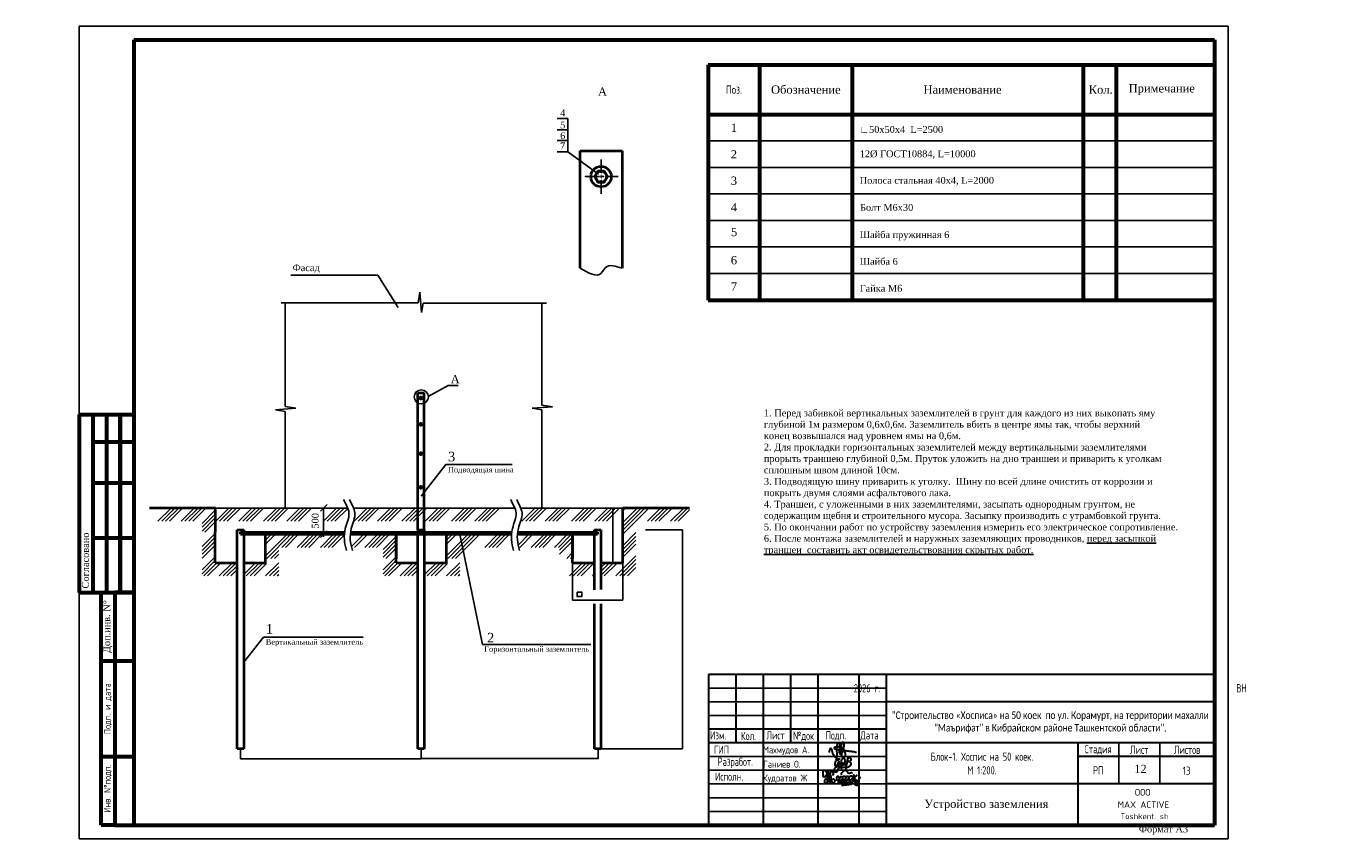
# Model space of a CAD drawing. Header units: millimetres. Extents: x 42471 to 951304, y -405702 to -322821.
# Tile 35 of 37: x 625315 to 672976, y -405702 to -375885. Entities that reach past the tile are written whole.
import ezdxf
from ezdxf.enums import TextEntityAlignment as Align

# ---------------------------------------------------------------- set-up
doc = ezdxf.new("R2010")
doc.units = ezdxf.units.MM
doc.linetypes.add('GOST2.303 6', pattern=[12, 8, -1.5, 1, -1.5])
for name, color, linetype in [('_Текст', 7, 'Continuous'), ('Dimension', 7, 'Continuous'), ('Frame', 7, 'Continuous')]:
    doc.layers.add(name, color=color, linetype=linetype)
for name, color, linetype, lineweight in [('Format', 7, 'Continuous', 30), ('Table', 7, 'Continuous', 30), ('Text', 242, 'Continuous', 15)]:
    doc.layers.add(name, color=color, linetype=linetype, lineweight=lineweight)
doc.styles.add('COMPLEX', font='isocpeur.ttf')
doc.styles.add('GOST 2.304_1.5', font='cs_gost2304.shx', dxfattribs={"oblique": 15, "height": 1.5})
doc.styles.add('SPDS', font='spds.shx', dxfattribs={"width": 0.8, "height": 250})
doc.styles.add('SPDS1', font='spds.shx', dxfattribs={"width": 0.8})
doc.styles.add('style1', font='times.ttf')
doc.dimstyles.new('SPDS', dxfattribs={"dimtxt": 1.5, "dimasz": 1, "dimexe": 1, "dimexo": 1, "dimgap": 1, "dimtad": 1, "dimdec": 0, "dimlfac": 71.43, "dimrnd": 0.001, "dimtxsty": 'GOST 2.304_1.5', "dimblk": 'ARCHTICK', "dimcen": 2, "dimdle": 1, "dimadec": 0, "dimazin": 2, "dimtfac": 0.75, "dimtdec": 0, "dimtmove": 1, "dimatfit": 3, "dimfxl": 1, "dimtolj": 1, "dimarcsym": 0})

# ---------------------------------------------------------------- blocks, each defined once
blk = doc.blocks.new('_ArchTick')
at = {"color": 0, "linetype": 'ByBlock', "const_width": 0.15}
blk.add_lwpolyline([(-0.5, -0.5), (0.5, 0.5)], dxfattribs=at)
blk = doc.blocks.new('*D655')
at = {"color": 0, "lineweight": -2, "transparency": 16777216}
for p, q in [((633149, -402660), (639759, -402660)), ((633150, -402301), (633150, -402661)), ((639758, -402301), (639758, -402661))]:
    blk.add_line(p, q, dxfattribs=at)
at = {"layer": 'Defpoints', "color": 0, "lineweight": 25, "transparency": 16777216}
for p in [(633150, -402300), (639758, -402300), (639758, -402660)]:
    blk.add_point(p, dxfattribs=at)
at = {"color": 0, "lineweight": -2, "transparency": 16777216, "rotation": 180}
blk.add_blockref('_ArchTick', (633150, -402660), dxfattribs=at)
at = {"color": 0, "lineweight": -2, "transparency": 16777216}
blk.add_blockref('_ArchTick', (639758, -402660), dxfattribs=at)
at = {"color": 0, "transparency": 16777216, "insert": (636454, -402658), "char_height": 1.5, "attachment_point": 5, "style": 'GOST 2.304_1.5'}
blk.add_mtext('\\A1;5000', dxfattribs=at)
blk = doc.blocks.new('*D656')
at = {"color": 0, "lineweight": -2, "transparency": 16777216}
for p, q in [((647953, -394300), (649314, -394300)), ((649313, -394299), (649313, -402301)), ((646329, -402300), (649314, -402300))]:
    blk.add_line(p, q, dxfattribs=at)
at = {"layer": 'Defpoints', "color": 0, "lineweight": 25, "transparency": 16777216}
for p in [(647952, -394300), (646328, -402300), (649313, -402300)]:
    blk.add_point(p, dxfattribs=at)
at = {"color": 0, "lineweight": -2, "transparency": 16777216}
for p, rotation in [((649313, -394300), 90), ((649313, -402300), 270)]:
    blk.add_blockref('_ArchTick', p, dxfattribs=dict(at, rotation=rotation))
at = {"color": 0, "transparency": 16777216, "insert": (649311, -398300), "char_height": 1.5, "attachment_point": 5, "rotation": 90, "style": 'GOST 2.304_1.5'}
blk.add_mtext('\\A1;2500', dxfattribs=at)
blk = doc.blocks.new('*D657')
at = {"layer": 'Defpoints', "color": 0, "lineweight": 25, "transparency": 16777216}
for p in [(645288, -395500), (647128, -395500), (647128, -396863)]:
    blk.add_point(p, dxfattribs=at)
at = {"layer": 'Dimension', "color": 0, "lineweight": -2, "transparency": 16777216}
for p, q in [((645288, -395501), (645288, -396864)), ((647128, -395501), (647128, -396864)), ((645287, -396863), (647129, -396863))]:
    blk.add_line(p, q, dxfattribs=at)
at = {"layer": 'Dimension', "color": 0, "lineweight": -2, "transparency": 16777216, "rotation": 180}
blk.add_blockref('_ArchTick', (645288, -396863), dxfattribs=at)
at = {"layer": 'Dimension', "color": 0, "lineweight": -2, "transparency": 16777216}
blk.add_blockref('_ArchTick', (647128, -396863), dxfattribs=at)
at = {"layer": 'Dimension', "color": 0, "transparency": 16777216, "insert": (646208, -396861), "char_height": 1.5, "attachment_point": 5, "style": 'GOST 2.304_1.5'}
blk.add_mtext('\\A1;600х600', dxfattribs=at)
blk = doc.blocks.new('*D654')
at = {"color": 0, "lineweight": -2, "transparency": 16777216}
for p, q in [((639755, -402659), (646224, -402659)), ((639756, -402300), (639756, -402660)), ((646223, -402300), (646223, -402660))]:
    blk.add_line(p, q, dxfattribs=at)
at = {"layer": 'Defpoints', "color": 0, "lineweight": 25, "transparency": 16777216}
for p in [(639756, -402299), (646223, -402299), (646223, -402659)]:
    blk.add_point(p, dxfattribs=at)
at = {"color": 0, "lineweight": -2, "transparency": 16777216, "rotation": 180}
blk.add_blockref('_ArchTick', (639756, -402659), dxfattribs=at)
at = {"color": 0, "lineweight": -2, "transparency": 16777216}
blk.add_blockref('_ArchTick', (646223, -402659), dxfattribs=at)
at = {"color": 0, "transparency": 16777216, "insert": (642989, -402657), "char_height": 1.5, "attachment_point": 5, "style": 'GOST 2.304_1.5'}
blk.add_mtext('\\A1;5000', dxfattribs=at)
blk = doc.blocks.new('A$C4c4061ee')
at = {"color": 184, "lineweight": 30}
blk.add_spline([(-39.7, -7.1), (-36.8, 4), (-34, 7.9), (-31.2, -0.1), (-24.1, -16.2), (-16.7, -23.5), (-13.9, -23.5), (-12.5, -17.9), (-12.5, 12.7), (-8.3, 24.8), (-4.4, 27), (-3.4, 21.4), (-5.7, 12.9), (-4.4, 8), (-4.4, -10), (-2, -12.6), (3.3, -10), (9.6, 6.1), (12.6, 19.5), (7.6, 28.9), (4.7, 26.6), (2.4, 16.6), (1.1, -1.2), (2.9, -14.2), (6.8, -24.8), (10.9, -24.8), (15, -21.3), (16.5, -17.2), (16.5, -9.9), (12, 2), (5.9, 7.4), (-2.7, 10.3), (-10, 12.1), (-17, 12.1), (-21.5, 11.2), (-22.5, 7.7), (-20, 5.4), (-14, 3.7), (-0.7, 1.8), (11, 0.5), (22.2, -1.2), (37.6, -2.6), (43.5, -3.6), (49.3, -4.5), (54.9, -6.4)], degree=3, dxfattribs=at)
blk = doc.blocks.new('Odil Ganiyev')
at = {"color": 184, "lineweight": 30}
for points, knots in [([(278093, -189111), (278063, -189124), (277979, -189180), (277976, -189469), (278121, -189357), (278159, -189260), (278167, -189222)], [0, 0, 0, 0, 84.01965, 319.3343, 434.006974, 519.963926, 519.963926, 519.963926, 519.963926]), ([(278167, -189222), (278181, -189151), (278171, -189084), (278111, -189103), (278093, -189111)], [526.826092, 526.826092, 526.826092, 526.826092, 665.559085, 706.396126, 706.396126, 706.396126, 706.396126]), ([(278396, -189316), (278466, -189243), (278495, -189145), (278487, -189009), (278378, -188944), (278332, -188998), (278319, -189020), (278305, -189050), (278280, -189134), (278300, -189288), (278388, -189386)], [0, 0, 0, 0, 210.331661, 341.544209, 437.993539, 521.209993, 521.209993, 521.209993, 602.643394, 823.015149, 823.015149, 823.015149, 823.015149]), ([(278617, -189118), (278680, -189058), (278780, -189127), (278817, -189262), (278675, -189400), (278595, -189412), (278531, -189410)], [498.211239, 498.211239, 498.211239, 498.211239, 560.962433, 628.560844, 789.184895, 992.203079, 992.203079, 992.203079, 992.203079]), ([(278604, -188939), (278630, -188908), (278658, -188890), (278746, -188897), (278776, -188980), (278743, -189054), (278691, -189101), (278617, -189118)], [0, 0, 0, 0, 59.301687, 137.83445, 232.671471, 306.955654, 371.443461, 371.443461, 371.443461, 371.443461])]:
    blk.add_open_spline(points, degree=3, knots=knots, dxfattribs=at)
for points in [[(278174, -189155), (278173, -189633), (278135, -189699), (278036, -189702), (278008, -189605), (278074, -189469), (278128, -189405), (278218, -189288)], [(278009, -189095), (278081, -189029), (278139, -189055), (278204, -188993)], [(278218, -189288), (278220, -189298), (278251, -189229), (278258, -189294), (278315, -189206), (278295, -189231), (278320, -189288), (278380, -189198), (278355, -189239), (278384, -189286), (278449, -189192), (278428, -189223), (278438, -189281), (278515, -189197), (278494, -189208), (278505, -189282), (278604, -188932), (278563, -189514)], [(278213, -189509), (278316, -189388), (278340, -189483), (278421, -189425), (278521, -189382)]]:
    blk.add_spline(points, degree=3, dxfattribs=at)
blk = doc.blocks.new('A$C77aec0c1')
at = {"color": 184, "lineweight": 30}
for points in [[(-78.4, 25.2), (-78.4, 19.8), (-80.1, 15.4), (-82.7, 15.2), (-85.9, 18.3), (-87.6, 24.6), (-87.6, 33.5), (-85.8, 41.5), (-83.2, 44.9), (-79.5, 45.3), (-74.8, 37.3), (-71.4, 24), (-70.3, 12.8), (-70.6, 1.9), (-72.5, -8.2), (-74.5, -11.9), (-76.7, -12.4), (-79.3, -9.8), (-81.1, -2.5), (-80.5, 2.8), (-78.6, 6.3), (-76.3, 8.1), (-74.2, 8.6)], [(-70.3, 8.8), (-64.2, 15.4), (-63.4, 26), (-64.7, 36.5), (-65.8, 41.1), (-66, 40.4), (-65.4, 38.6), (-63.9, 30.6), (-63.4, 26), (-62.4, 17.4), (-61.3, 7.7), (-60.5, -1.3), (-59.7, -9.1), (-59.2, -11.6), (-59.5, -10.3), (-59.8, -8.8), (-61, 4.4), (-61.6, 9.7), (-62.2, 15.2), (-62.4, 16.8), (-60.5, 15), (-58.2, 15.7), (-56.6, 21.2), (-56.7, 31.2), (-55.8, 37.1), (-53.2, 40), (-50, 39.7), (-45.9, 34.7), (-45.4, 29.7), (-46.3, 25.7), (-48.8, 25), (-50.3, 25.3)], [(-56.6, 20.3), (-55.7, 12.4), (-53.4, 2), (-50.9, -4.5), (-47.7, -7.4), (-43.4, -8.2), (-40.2, -6.5), (-38.7, -1.4), (-39.6, 2.9), (-41.5, 6), (-44.2, 7.7), (-47, 7.2), (-47.6, 5.7)], [(-30.4, 1), (-29.8, 17.4), (-28.4, 20.1), (-25.6, 19.9), (-20.5, 13.6), (-18.9, 4.6), (-17.5, -7.1), (-18.5, -11.1), (-21.9, -11.5), (-24, -7.9), (-23.3, -0.6), (-20.4, 7.3), (-17, 14), (-13.9, 18.7), (-9.6, 18.3), (-6.3, 10.9), (-5, -2.4), (-5, -8.8), (-9, -10.1), (-12.3, -6.5), (-11.2, 0.2), (-8.3, 6.3), (-6.9, 12.8), (-4.7, 17.9), (-0.2, 20.5), (4.2, 17.9), (6, 9.7), (7.1, 1), (7.6, -6.8), (4.7, -8.8), (0.1, -8.1), (-0.1, -1.4), (3.2, 6.9), (7.8, 15.8), (10.6, 19.9), (16, 19.6), (19.3, 13.2), (20.4, 0.9), (19.5, -6.1), (16.8, -9.2), (13.6, -8.5), (11.7, -1), (15.1, 6.9), (19.9, 14.2), (24.4, 19.9), (31, 21.1), (35, 14.6), (36.2, 0.9), (34.1, -5.6), (29.3, -6.4), (26.9, -3.5), (30.5, 6.3), (35.4, 12.4), (39.7, 19.3), (40.4, 25.2), (40.7, 24.3), (43.9, -4.9), (43.8, -3.9), (42.9, 9.7), (43.1, 12.5), (45.5, 16.5), (50.4, 21.1), (52.2, 22.2), (51.2, 21.8)], [(-10.4, 26.1), (-11.3, 30.7), (-5.9, 37.4), (1.2, 43.5), (6.2, 44.3), (10.3, 42.2), (12.4, 38), (15, 34.5), (18.4, 33), (24.9, 33.5), (29.4, 34.6), (33.6, 34.4), (35.1, 34)], [(42.9, 10.8), (45.1, 7.7), (48.3, 5.7), (51.7, 3.7), (54.9, -0.4), (57.8, -5.8), (58.9, -10.7), (58.5, -15.5), (56.8, -17.9), (52, -18.5), (48.4, -18.1), (46.1, -15.6), (45.8, -12.6), (48.1, -9.4), (51.1, -6.3), (54.5, -2.6), (57.9, 1), (62.2, 6.3), (66.5, 12.8), (69.8, 17.8)], [(-11.8, -17.3), (-2.7, -17.5), (7.9, -15.9), (17.6, -14.8), (25.1, -13.1), (30.9, -13.1)]]:
    blk.add_spline(points, degree=3, dxfattribs=at)
blk = doc.blocks.new('124343576765846544')
at = {"color": 7, "lineweight": 25, "ltscale": 100}
for p in [(526998, 459414), (521998, 457914)]:
    blk.add_line(p, (526998, 457914), dxfattribs=at)
at = {"layer": '_Текст', "color": 7, "lineweight": 30}
for p, q in [((526998, 463414), (508498, 463414)), ((509498, 463414), (509498, 460914)), ((510498, 463414), (510498, 457914)), ((511498, 463414), (511498, 460914)), ((512498, 463414), (512498, 457914)), ((513998, 463414), (513998, 457914)), ((514998, 463414), (514998, 457914)), ((526998, 462414), (514998, 462414)), ((514998, 461414), (508498, 461414)), ((526998, 460914), (508498, 460914)), ((521998, 460914), (521998, 457914)), ((526998, 460414), (521998, 460414)), ((526998, 459414), (514998, 459414))]:
    blk.add_line(p, q, dxfattribs=at)
at = {"layer": '_Текст', "color": 7, "linetype": 'ByBlock', "lineweight": 30}
blk.add_line((508498, 463414), (508498, 457914), dxfattribs=at)
at = {"layer": '_Текст', "color": 7, "lineweight": 25}
for p, q in [((514998, 462914), (508498, 462914)), ((514998, 462414), (508498, 462414)), ((514998, 461914), (508498, 461914)), ((523498, 460914), (523498, 459414)), ((524998, 460914), (524998, 459414)), ((514998, 460414), (508498, 460414)), ((514998, 459914), (508498, 459914)), ((514998, 459414), (508498, 459414)), ((514998, 458914), (508498, 458914)), ((514998, 458414), (508498, 458414))]:
    blk.add_line(p, q, dxfattribs=at)
at = {"layer": '_Текст', "color": 7, "linetype": 'ByBlock', "lineweight": 30}
blk.add_lwpolyline([(526998, 463414), (526998, 457914), (508498, 457914)], dxfattribs=at)
for name, p, xscale, yscale, zscale in [('A$C4c4061ee', (513334, 460638), 10.45975922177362, 10.45975922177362, 10.45975922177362), ('A$C77aec0c1', (513463, 459525), 8.776011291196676, 8.776011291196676, 8.776011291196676)]:
    blk.add_blockref(name, p, dxfattribs=dict(xscale=xscale, yscale=yscale, zscale=zscale))
at = {"xscale": 0.7326778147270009, "yscale": 0.7326778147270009, "zscale": 0.7326778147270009, "rotation": 351.5695638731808}
blk.add_blockref('Odil Ganiyev', (331974, 627214), dxfattribs=at)
at = {"lineweight": 25, "insert": (523109, 459232), "char_height": 243.53, "width": 2498.43, "attachment_point": 1, "line_spacing_factor": 1.104144, "style": 'COMPLEX'}
blk.add_mtext('\\pi981.33019;ООО \\P\\pi348.14792;MAX ACTIVE \\P\\pi453.55158;{\\H0.84862x;Toshkent. sh}', dxfattribs=at)
at = {"layer": '_Текст', "color": 7, "lineweight": 25, "style": 'SPDS1', "width": 0.8}
for s, p in [('Изм.', (508560, 461043)), ('Кол.', (509690, 461022)), ('Лист', (510622, 461043)), ('№док', (511595, 461027)), ('Подп.', (512782, 461043)), ('Дата', (514053, 461043))]:
    blk.add_text(s, height=300, dxfattribs=at).set_placement(p)
at = {"layer": '_Текст', "color": 7, "lineweight": 25, "style": 'SPDS1'}
for s, p in [('Махмудов А.', (510499, 460538)), ('Ганиев О.', (510507, 460012)), ('Кудратов Ж', (510499, 459505))]:
    blk.add_text(s, height=250, dxfattribs=at).set_placement(p)
at = {"layer": '_Текст', "color": 7, "style": 'SPDS1'}
blk.add_text('13', height=300, dxfattribs=at).set_placement((525980, 459901), align=Align.MIDDLE_CENTER)
at = {"layer": '_Текст', "color": 7, "char_height": 300, "attachment_point": 5}
for s, insert, width, style in [('2026 г.                                                                                            ВН', (520998, 462914), 12000, 'SPDS1'), ('{\\fCalibri|b0|i0|c204|p34;\\H0.91667x;\\C256;"Строительство «Хосписа» на 50 коек  по ул. Корамурт, на территории махалли "Маърифат" в Кибрайском районе Ташкентской области".\\H1.30253x; }', (520998, 461664), 12000, 'SPDS'), ('Блок-1. Хоспис на 50 коек.\\PМ 1:200.', (518498, 460164), 7000, 'SPDS'), ('Стадия', (522748, 460664), 1500, 'SPDS1'), ('Лист', (524248, 460664), 1500, 'SPDS1'), ('Листов', (525998, 460664), 1500, 'SPDS1'), ('РП', (522748, 459914), 1500, 'SPDS1')]:
    blk.add_mtext(s, dxfattribs=dict(at, insert=insert, width=width, style=style))
at = {"layer": '_Текст', "color": 7, "lineweight": 25, "char_height": 300, "width": 2423.39, "attachment_point": 5, "style": 'SPDS1'}
for s, insert in [('Разработ.', (509480, 460186)), ('ГИП', (508981, 460668)), ('Исполн.', (509258, 459686))]:
    blk.add_mtext(s, dxfattribs=dict(at, insert=insert))

msp = doc.modelspace()

# ---------------------------------------------------------------- linework, layer by layer
for p, q in [((645112.556, -379262.65), (644727.766, -379262.65)), ((645112.556, -380476.44), (645112.556, -379262.65)), ((645112.556, -379671.696), (644727.766, -379671.696)), ((645112.556, -380060.79), (644727.766, -380060.79)), ((644728.207, -380476.44), (645112.556, -380476.44)), ((646243.482, -381293.36), (645112.556, -380476.44)), ((638169.939, -384982.727), (634997.362, -384982.727)), ((638914.704, -386169.362), (638169.939, -384982.727)), ((634642.126, -386005.131), (639649.95, -386005.131)), ((634784.562, -386005.131), (634784.562, -389793.307)), ((639649.95, -386005.131), (639710.747, -385611.525)), ((639710.747, -385611.525), (639765.366, -386352.469)), ((639765.366, -386352.469), (639828.992, -386005.893)), ((639828.992, -386005.893), (644339.209, -386005.893)), ((644167.077, -386005.893), (644167.077, -389735.091)), ((640017.229, -389424.659), (640749.236, -389016.471)), ((640749.236, -389016.471), (641114.96, -389016.471)), ((635178.168, -389854.104), (634437.224, -389908.723)), ((634784.562, -389793.307), (635178.168, -389854.104)), ((644560.682, -389795.888), (643819.739, -389850.507)), ((643819.739, -389850.507), (644166.314, -389914.133)), ((644167.077, -389735.091), (644560.682, -389795.888)), ((634437.224, -389908.723), (634783.8, -389972.349)), ((634783.8, -389972.349), (634783.8, -393499.546)), ((644166.314, -389914.133), (644166.314, -393499.546)), ((640656.423, -391911.115), (639756.423, -393061.114)), ((640656.423, -391911.115), (643080.805, -391911.115)), ((636075.122, -393616.175), (636325.122, -393366.175)), ((636191.751, -393499.546), (636191.602, -394549.025)), ((636075.122, -394577.902), (636325.122, -394327.902)), ((641996.669, -398489.642), (641171.959, -394459.546)), ((633990.045, -398215.299), (633270.045, -399135.299)), ((633990.045, -398215.299), (637632.345, -398215.299)), ((641996.669, -398489.642), (645959.672, -398489.642))]:
    msp.add_line(p, q)
at = {"lineweight": 40}
for p, q in [((645564.677, -384733.446), (645564.677, -380447.387)), ((645564.677, -380447.387), (647099.545, -380447.387)), ((647099.545, -380447.387), (647099.545, -384733.446)), ((639629.438, -394299.546), (639629.438, -389294.476)), ((639629.438, -389294.476), (639869.438, -389294.476)), ((639869.438, -394299.546), (639869.438, -389294.476)), ((633030.045, -402299.546), (633030.045, -394299.546)), ((633030.045, -394299.546), (633270.045, -394299.546)), ((633150.045, -394379.546), (636963.069, -394379.546)), ((633150.045, -394459.546), (633150.045, -394379.546)), ((633150.045, -394459.546), (636963.069, -394459.546)), ((633270.045, -394299.546), (633270.045, -394379.546)), ((633270.045, -394459.546), (633270.045, -402299.546)), ((634373.635, -394457.42), (634373.635, -394457.42)), ((637189.689, -394379.546), (643067.471, -394379.546)), ((637189.689, -394459.546), (643055.785, -394459.546)), ((639629.438, -394299.546), (639869.438, -394299.546)), ((639629.438, -394299.546), (639629.438, -394379.546)), ((639630.49, -402299.546), (639630.49, -394459.546)), ((639869.438, -394299.546), (639869.438, -394379.546)), ((639870.49, -394459.546), (639870.49, -402299.546)), ((643282.406, -394379.546), (646208.278, -394379.546)), ((643282.406, -394459.546), (646208.278, -394459.546)), ((646088.278, -394379.546), (646088.278, -394299.546)), ((646088.278, -394299.546), (646328.278, -394299.546)), ((646088.278, -396484.635), (646088.278, -394459.546)), ((646208.278, -394379.546), (646208.278, -394459.546)), ((646328.278, -394299.546), (646328.278, -396479.153)), ((646088.278, -402299.546), (646088.278, -396999.937)), ((646328.278, -396999.937), (646328.278, -402299.546)), ((633270.045, -402299.546), (633030.045, -402299.546)), ((639870.49, -402299.546), (639630.49, -402299.546)), ((646328.278, -402299.546), (646088.278, -402299.546))]:
    msp.add_line(p, q, dxfattribs=at)
at = {"linetype": 'GOST2.303 6'}
for p, q in [((646332.436, -382010.065), (646332.436, -380765.082)), ((645709.944, -381387.574), (646954.927, -381387.574))]:
    msp.add_line(p, q, dxfattribs=at)
at = {"lineweight": 60}
for p, q in [((627254.869, -390081.737), (629254.869, -390081.737)), ((627754.869, -391082.201), (629254.869, -391082.201)), ((627754.869, -392582.895), (629254.869, -392582.895)), ((627754.869, -394583.702), (629254.869, -394583.702))]:
    msp.add_line(p, q, dxfattribs=at)
at = {"lineweight": 40}
msp.add_lwpolyline([(646099.624, -381387.574), (646216.03, -381589.194), (646448.842, -381589.194), (646565.248, -381387.574), (646448.842, -381185.953), (646216.03, -381185.953)], close=True, dxfattribs=at)
msp.add_lwpolyline([(645454.416, -396571.4), (645625.845, -396571.4), (645625.845, -396734.756), (645454.416, -396734.756)], close=True)
for centre, radius in [((646332.436, -381387.574), 373.495), ((646332.436, -381387.574), 201.621), ((639750.229, -389477.707), 43.992), ((639750.229, -390437.178), 43.992), ((639750.229, -391516.384), 43.992), ((639750.229, -392744.758), 43.992)]:
    msp.add_circle(centre, radius, dxfattribs=at)
msp.add_circle((639761.875, -389437.962), 257.515)
msp.add_spline([(645569.171, -384732.582), (646339.651, -384913.641), (646495.946, -384705.38), (647101.083, -384738.385)], degree=3)
at = {"start_tangent": (0.394122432, -0.919057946), "end_tangent": (0.316400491, -0.948625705)}
for points in [[(636922.326, -393181.053), (637117.339, -393677.12), (636984.829, -394244.673), (637029.219, -395050.547)], [(637139.325, -393181.053), (637334.338, -393677.12), (637201.829, -394244.673), (637246.219, -395050.547)], [(643031.162, -393181.053), (643226.175, -393677.12), (643093.665, -394244.673), (643138.055, -395050.547)], [(643248.162, -393181.053), (643443.174, -393677.12), (643310.665, -394244.673), (643355.055, -395050.547)]]:
    msp.add_spline(points, degree=3, dxfattribs=at)
at = {"layer": 'Format', "linetype": 'Continuous', "lineweight": -3}
for p, q in [((669254.869, -375884.51), (627254.869, -375884.51)), ((627254.869, -375884.51), (627254.869, -405584.51)), ((669254.869, -405584.51), (669254.869, -375884.51)), ((627254.869, -405584.51), (669254.869, -405584.51))]:
    msp.add_line(p, q, dxfattribs=at)
at = {"layer": 'Format'}
msp.add_line((629254.869, -376384.51), (629254.869, -376384.51), dxfattribs=at)
at = {"layer": 'Format', "lineweight": 60}
for p, q in [((629254.869, -376384.51), (668754.869, -376384.51)), ((629254.869, -376384.51), (629254.869, -405084.51)), ((668754.869, -376384.51), (668754.869, -405084.51)), ((627254.869, -390081.737), (627254.869, -396584.51)), ((627754.869, -390081.737), (627754.869, -396584.51)), ((627754.869, -390081.737), (627754.869, -396584.51)), ((628254.869, -390081.737), (628254.869, -396584.51)), ((628754.869, -396584.51), (628754.869, -390081.737)), ((628754.869, -390081.737), (628754.869, -396584.51)), ((628754.869, -396584.51), (628754.869, -390081.737)), ((627254.869, -396584.51), (628554.869, -396584.51)), ((628054.869, -405084.51), (628054.869, -396584.51)), ((628054.869, -396584.51), (629254.869, -396584.51)), ((628054.869, -405084.51), (628054.869, -396584.51)), ((628054.869, -396584.51), (629254.869, -396584.51)), ((628554.869, -396584.51), (628554.869, -405084.51)), ((628554.869, -396584.51), (628554.869, -405084.51)), ((629254.869, -396584.51), (628554.869, -396584.51)), ((628054.869, -399084.51), (629254.869, -399084.51)), ((628054.869, -399084.51), (629254.869, -399084.51)), ((628054.869, -402584.51), (629254.869, -402584.51)), ((628054.869, -402584.51), (629254.869, -402584.51)), ((628554.869, -405084.51), (628054.869, -405084.51)), ((628554.869, -405084.51), (628054.869, -405084.51)), ((628554.869, -405084.51), (629254.869, -405084.51)), ((628554.869, -405084.51), (629254.869, -405084.51)), ((629254.869, -405084.51), (668754.869, -405084.51))]:
    msp.add_line(p, q, dxfattribs=at)
at = {"layer": 'Frame', "lineweight": 40}
for p, q in [((632234.367, -393499.546), (629830.045, -393499.546)), ((632230.045, -393499.546), (632230.045, -394379.546)), ((649568.278, -393499.546), (647128.278, -393499.546)), ((647128.278, -395499.546), (647128.278, -393499.546)), ((632230.045, -395499.546), (632230.045, -394364.978)), ((634070.045, -395337.42), (634070.045, -394457.42)), ((634070.045, -395499.546), (634070.045, -394459.546)), ((638845.085, -394457.42), (638845.085, -395337.42)), ((638845.085, -395499.546), (638845.085, -394459.546)), ((640685.085, -395338.416), (640685.085, -394458.416)), ((640685.085, -395499.546), (640685.085, -394459.546)), ((645288.278, -394458.416), (645288.278, -395338.416)), ((645288.278, -395499.546), (645288.278, -394459.546)), ((632230.045, -395499.546), (633030.045, -395499.546)), ((633270.045, -395509.394), (633279.893, -395499.546)), ((633270.045, -395499.546), (634070.045, -395499.546)), ((638845.085, -395499.546), (639645.085, -395499.546)), ((639885.085, -395499.546), (640685.085, -395499.546)), ((645288.278, -395499.546), (646088.278, -395499.546)), ((646328.278, -395499.546), (647128.278, -395499.546))]:
    msp.add_line(p, q, dxfattribs=at)
at = {"layer": 'Frame'}
for p, q in [((630132.989, -393979.546), (630612.989, -393499.546)), ((630274.41, -393979.546), (630754.41, -393499.546)), ((630415.831, -393979.546), (630895.831, -393499.546)), ((630557.253, -393979.546), (631037.253, -393499.546)), ((630981.517, -393979.546), (631461.517, -393499.546)), ((631122.938, -393979.546), (631602.938, -393499.546)), ((631264.359, -393979.546), (631744.359, -393499.546)), ((631405.781, -393979.546), (631885.781, -393499.546)), ((631750.045, -394059.546), (632230.045, -393579.546)), ((637065.712, -393499.546), (632232.13, -393499.546)), ((632247.111, -393978.97), (632724.985, -393501.096)), ((632388.532, -393978.97), (632866.407, -393501.096)), ((632529.953, -393978.97), (633007.828, -393501.096)), ((632671.375, -393978.97), (633149.249, -393501.096)), ((633095.639, -393978.97), (633573.513, -393501.096)), ((633237.06, -393978.97), (633714.935, -393501.096)), ((633378.481, -393978.97), (633856.356, -393501.096)), ((633519.903, -393978.97), (633997.777, -393501.096)), ((633997.677, -393978.97), (634475.552, -393501.096)), ((634139.099, -393978.97), (634616.973, -393501.096)), ((634280.52, -393978.97), (634758.395, -393501.096)), ((634421.942, -393978.97), (634899.816, -393501.096)), ((634846.206, -393978.97), (635324.08, -393501.096)), ((634987.627, -393978.97), (635465.502, -393501.096)), ((635129.048, -393978.97), (635606.923, -393501.096)), ((635270.47, -393978.97), (635748.344, -393501.096)), ((636182.851, -393978.97), (636660.725, -393501.096)), ((636324.272, -393978.97), (636802.147, -393501.096)), ((636465.693, -393978.97), (636943.568, -393501.096)), ((636607.115, -393978.97), (637084.989, -393501.096)), ((643158.428, -393499.546), (637292.333, -393499.546)), ((637309.971, -393978.97), (637787.845, -393501.096)), ((637451.392, -393978.97), (637929.267, -393501.096)), ((637592.813, -393978.97), (638070.688, -393501.096)), ((637734.235, -393978.97), (638212.109, -393501.096)), ((638158.499, -393978.97), (638636.373, -393501.096)), ((638299.92, -393978.97), (638777.795, -393501.096)), ((638441.342, -393978.97), (638919.216, -393501.096)), ((638582.763, -393978.97), (639060.638, -393501.096)), ((639054.926, -393978.97), (639532.801, -393501.096)), ((639196.347, -393978.97), (639674.222, -393501.096)), ((639337.769, -393978.97), (639815.643, -393501.096)), ((639479.19, -393978.97), (639957.065, -393501.096)), ((639903.454, -393978.97), (640381.329, -393501.096)), ((640044.876, -393978.97), (640522.75, -393501.096)), ((640186.297, -393978.97), (640664.172, -393501.096)), ((640327.718, -393978.97), (640805.593, -393501.096)), ((640866.142, -393978.97), (641344.017, -393501.096)), ((641007.564, -393978.97), (641485.438, -393501.096)), ((641148.985, -393978.97), (641626.86, -393501.096)), ((641290.406, -393978.97), (641768.281, -393501.096)), ((641714.67, -393978.97), (642192.545, -393501.096)), ((641856.092, -393978.97), (642333.966, -393501.096)), ((641997.513, -393978.97), (642475.388, -393501.096)), ((642138.934, -393978.97), (642616.809, -393501.096)), ((649087.474, -393499.546), (643385.049, -393499.546)), ((643436.252, -393978.97), (643914.127, -393501.096)), ((643577.673, -393978.97), (644055.548, -393501.096)), ((643719.095, -393978.97), (644196.969, -393501.096)), ((643860.516, -393978.97), (644338.391, -393501.096)), ((644284.78, -393978.97), (644762.655, -393501.096)), ((644426.201, -393978.97), (644904.076, -393501.096)), ((644567.623, -393978.97), (645045.497, -393501.096)), ((644709.044, -393978.97), (645186.919, -393501.096)), ((645253.223, -393978.97), (645731.098, -393501.096)), ((645394.644, -393978.97), (645872.519, -393501.096)), ((645536.066, -393978.97), (646013.94, -393501.096)), ((645677.487, -393978.97), (646155.362, -393501.096)), ((646101.751, -393978.97), (646579.626, -393501.096)), ((646243.172, -393978.97), (646721.047, -393501.096)), ((646384.594, -393978.97), (646862.468, -393501.096)), ((646526.015, -393978.97), (647003.89, -393501.096)), ((647128.278, -394027.468), (647656.2, -393499.546)), ((647128.278, -394168.889), (647797.622, -393499.546)), ((647128.278, -394310.311), (647939.043, -393499.546)), ((647128.278, -393603.204), (647231.936, -393499.546)), ((647128.278, -394451.732), (648080.464, -393499.546)), ((648024.728, -393979.546), (648504.728, -393499.546)), ((648166.15, -393979.546), (648646.15, -393499.546)), ((648307.571, -393979.546), (648787.571, -393499.546)), ((648448.993, -393979.546), (648928.993, -393499.546)), ((648873.257, -393979.546), (649353.257, -393499.546)), ((649014.678, -393979.546), (649494.678, -393499.546)), ((649156.099, -393979.546), (649568.278, -393567.367)), ((631750.045, -394200.967), (632230.045, -393720.967)), ((631750.045, -394342.389), (632230.045, -393862.389)), ((631854.309, -394379.546), (632230.045, -394003.81)), ((631750.045, -394908.074), (632198.573, -394459.546)), ((631750.045, -395049.495), (632230.045, -394569.495)), ((634070.045, -395243.005), (634853.504, -394459.546)), ((634070.045, -394535.898), (634146.397, -394459.546)), ((634070.045, -394677.319), (634287.819, -394459.546)), ((634070.045, -394818.741), (634429.24, -394459.546)), ((634117.051, -395337.42), (634994.925, -394459.546)), ((634658.472, -394937.42), (635136.347, -394459.546)), ((634799.893, -394937.42), (635277.768, -394459.546)), ((635224.157, -394937.42), (635702.032, -394459.546)), ((635365.579, -394937.42), (635843.453, -394459.546)), ((635507, -394937.42), (635984.875, -394459.546)), ((635648.422, -394937.42), (636126.296, -394459.546)), ((636072.686, -394937.42), (636550.56, -394459.546)), ((636214.107, -394937.42), (636691.982, -394459.546)), ((636355.528, -394937.42), (636833.403, -394459.546)), ((636496.95, -394937.42), (636974.824, -394459.546)), ((637222.096, -394895.32), (637660.641, -394459.546)), ((637324.188, -394937.42), (637802.062, -394459.546)), ((637701.123, -394937.42), (638178.997, -394459.546)), ((637842.544, -394937.42), (638320.419, -394459.546)), ((637983.965, -394937.42), (638461.84, -394459.546)), ((638125.387, -394937.42), (638603.261, -394459.546)), ((638365.085, -395017.42), (638845.085, -394537.42)), ((640685.085, -395244), (641469.539, -394459.546)), ((640685.085, -394536.894), (640762.433, -394459.546)), ((640685.085, -394678.315), (640903.854, -394459.546)), ((640685.085, -394819.736), (641045.275, -394459.546)), ((640732.091, -395338.416), (641610.961, -394459.546)), ((640873.512, -395338.416), (641753.306, -394459.546)), ((641014.933, -395338.416), (641900.701, -394459.546)), ((642085.032, -394938.416), (642563.902, -394459.546)), ((642226.453, -394938.416), (642705.323, -394459.546)), ((642367.874, -394938.416), (642846.744, -394459.546)), ((642509.296, -394938.416), (642988.166, -394459.546)), ((643309.677, -394844.055), (643695.272, -394459.546)), ((643357.824, -394938.416), (643836.694, -394459.546)), ((643782.088, -394938.416), (644260.958, -394459.546)), ((643923.509, -394938.416), (644402.379, -394459.546)), ((644064.93, -394938.416), (644543.801, -394459.546)), ((644206.352, -394938.416), (644685.222, -394459.546)), ((644630.616, -394938.416), (645109.486, -394459.546)), ((644772.037, -394938.416), (645250.907, -394459.546)), ((644808.278, -395043.596), (645288.278, -394563.596)), ((647128.278, -394875.996), (647608.278, -394395.996)), ((647128.278, -395017.417), (647608.278, -394537.417)), ((631750.045, -395190.917), (632230.045, -394710.917)), ((631750.045, -395332.338), (632230.045, -394852.338)), ((634258.472, -395337.42), (634550.045, -395045.848)), ((638365.085, -395158.842), (638845.085, -394678.842)), ((638365.085, -395300.263), (638845.085, -394820.263)), ((638469.349, -395337.42), (638845.085, -394961.685)), ((644808.278, -395185.018), (645288.278, -394705.018)), ((647128.278, -395158.839), (647608.278, -394678.839)), ((647128.278, -395300.26), (647608.278, -394820.26)), ((631750.045, -395756.602), (632230.045, -395276.602)), ((631750.045, -395898.023), (632230.045, -395418.023)), ((631809.944, -395979.546), (632289.944, -395499.546)), ((631951.365, -395979.546), (632431.365, -395499.546)), ((632375.629, -395979.546), (632855.629, -395499.546)), ((632517.051, -395979.546), (632997.051, -395499.546)), ((633270.045, -395933.658), (633704.157, -395499.546)), ((633365.579, -395979.546), (633845.579, -395499.546)), ((633507, -395979.546), (633987, -395499.546)), ((633648.422, -395979.546), (634099.233, -395528.734)), ((634072.686, -395979.546), (634550.045, -395502.187)), ((634399.893, -395337.42), (634550.045, -395187.269)), ((638365.085, -395756.602), (638845.085, -395276.602)), ((638365.085, -395898.023), (638845.085, -395418.023)), ((638424.984, -395979.546), (638904.984, -395499.546)), ((638566.405, -395979.546), (639046.405, -395499.546)), ((638990.669, -395979.546), (639470.669, -395499.546)), ((639132.091, -395979.546), (639612.091, -395499.546)), ((639885.085, -395933.658), (640319.197, -395499.546)), ((639980.619, -395979.546), (640460.619, -395499.546)), ((640122.04, -395979.546), (640602.04, -395499.546)), ((640263.462, -395979.546), (640714.273, -395528.734)), ((640687.726, -395979.546), (641165.085, -395502.187)), ((645079.144, -395338.416), (645288.278, -395129.282)), ((645176.2, -395979.546), (645656.2, -395499.546)), ((645220.565, -395338.416), (645288.278, -395270.703)), ((645317.622, -395979.546), (645797.622, -395499.546)), ((645459.043, -395979.546), (645939.043, -395499.546)), ((645600.464, -395979.546), (646080.464, -395499.546)), ((646328.278, -395675.996), (646504.728, -395499.546)), ((646328.278, -395817.417), (646646.15, -395499.546)), ((646328.278, -395958.839), (646787.571, -395499.546)), ((646448.993, -395979.546), (646928.993, -395499.546)), ((646873.257, -395979.546), (647608.278, -395244.524)), ((647014.678, -395979.546), (647608.278, -395385.946)), ((647156.099, -395979.546), (647608.278, -395527.367)), ((632658.472, -395979.546), (633030.045, -395607.973)), ((632799.893, -395979.546), (633030.045, -395749.394)), ((634214.107, -395979.546), (634550.045, -395643.608)), ((634355.528, -395979.546), (634550.045, -395785.029)), ((634496.95, -395979.546), (634550.045, -395926.451)), ((639273.512, -395979.546), (639645.085, -395607.973)), ((639414.933, -395979.546), (639645.085, -395749.394)), ((640829.147, -395979.546), (641165.085, -395643.608)), ((640970.568, -395979.546), (641165.085, -395785.029)), ((641111.99, -395979.546), (641165.085, -395926.451)), ((646024.728, -395979.546), (646088.278, -395915.996)), ((647297.521, -395979.546), (647608.278, -395668.788))]:
    msp.add_line(p, q, dxfattribs=at)
at = {"layer": 'Table', "color": 0, "lineweight": 60, "ltscale": 2}
for p, q in [((650253.01, -377299.572), (668753.01, -377299.572)), ((650253.01, -377299.572), (650253.01, -385895.897)), ((652127.063, -377299.572), (652127.063, -385895.897)), ((655509.732, -377299.572), (655509.732, -385895.897)), ((663956.914, -377299.572), (663956.914, -385895.897)), ((665167.664, -377299.572), (665167.664, -385895.897)), ((650253.01, -379115.697), (668753.01, -379115.697)), ((650253.01, -385895.897), (668775.261, -385895.897))]:
    msp.add_line(p, q, dxfattribs=at)
at = {"layer": 'Table', "color": 0, "lineweight": 25, "ltscale": 2}
for p, q in [((650253.01, -380084.297), (668775.261, -380084.297)), ((650253.01, -381052.897), (668775.261, -381052.897)), ((650253.01, -382021.497), (668775.261, -382021.497)), ((650253.01, -382990.097), (668775.261, -382990.097)), ((650253.01, -383958.697), (668775.261, -383958.697)), ((650253.01, -384927.297), (668775.261, -384927.297)), ((650253.01, -385895.897), (668775.261, -385895.897))]:
    msp.add_line(p, q, dxfattribs=at)

# ---------------------------------------------------------------- block references
at = {"lineweight": 50}
for p in [(-133048.422, -862898.681), (-86679.097, -862998.681), (-42077.573, -862998.681), (4592.67, -862998.681), (50798.135, -862998.681), (95877.435, -862998.681), (141756.77, -862998.681)]:
    msp.add_blockref('124343576765846544', p, dxfattribs=at)

# ---------------------------------------------------------------- texts
at = {"style": 'style1'}
msp.add_text('500', height=250, rotation=90, dxfattribs=at).set_placement((636008.576, -394250.081))
at = {"linetype": 'Continuous', "lineweight": 25, "style": 'style1'}
msp.add_text('12', height=300, dxfattribs=at).set_placement((666049.046, -403034.983), align=Align.MIDDLE_CENTER)
at = {"style": 'style1'}
msp.add_text('Устройство заземления', height=300, dxfattribs=at).set_placement((660416.875, -404459.655), align=Align.CENTER)
for s, insert, char_height, width, attachment_point in [('А', (646221.985, -378279.468), 300, 337.56008, 4), ('4', (644836.188, -379056.256), 250, 337.56008, 4), ('5', (644836.188, -379499.305), 250, 337.56008, 4), ('6', (644836.188, -379891.339), 250, 337.56008, 4), ('7', (644836.188, -380261.595), 250, 337.56008, 4), ('Фасад', (635057.239, -384752.943), 250, 3661.07668, 4), ('А', (640837.798, -388788.474), 300, 337.56008, 4), ('1. Перед забивкой вертикальных заземлителей в грунт для каждого из них выкопать яму глубиной 1м размером 0,6х0,6м. Заземлитель вбить в центре ямы так, чтобы верхний конец возвышался над уровнем ямы на 0,6м.\\P2. Для прокладки горизонтальных заземлителей между вертикальными заземлителями прорыть траншею глубиной 0,5м. Пруток уложить на дно траншеи и приварить к уголкам сплошным швом длиной 10см.\\P3. Подводящую шину приварить к уголку.  Шину по всей длине очистить от коррозии и покрыть двумя слоями асфальтового лака.  \\P4. Траншеи, с уложенными в них заземлителями, засыпать однородным грунтом, не содержащим щебня и строительного мусора. Засыпку производить с утрамбовкой грунта.\\P5. По окончании работ по устройству заземления измерить его электрическое сопротивление.  \\P6. После монтажа заземлителей и наружных заземляющих проводников, {\\Lперед засыпкой траншеи  составить акт освидетельствования скрытых работ.} ', (652284.818, -389897.618), 250, 14651.69983, 1), ('3', (640737.634, -391620.473), 350, 3661.07668, 4), ('Подводящая шина', (640734.52, -392127.193), 200, 3661.07668, 4), ('1 ', (634078.71, -397909.762), 350, 4389.84327, 4), ('Вертикальный заземлитель', (634078.22, -398426.125), 200, 5013.90822, 4), ('2 ', (642162.632, -398236.089), 350, 4436.49463, 4), ('Горизонтальный заземлитель', (642061.954, -398683.068), 200, 5035.4363, 4), ('Формат А3', (665990.279, -405104.507), 249.7295, 5011.58, 1)]:
    msp.add_mtext(s, dxfattribs=dict(at, insert=insert, char_height=char_height, width=width, attachment_point=attachment_point))
at = {"color": 0, "insert": (655786.254, -379537.557), "char_height": 250, "width": 4632.35106, "attachment_point": 1, "style": 'style1'}
msp.add_mtext('{\\fArial|b0|i1|c204|p0;\\C256;∟}50х50х4  L=2500', dxfattribs=at)
at = {"char_height": 250, "attachment_point": 5, "rotation": 90, "style": 'style1'}
for s, insert, width in [('Согласовано', (627488.149, -395416.862), 2736.02), ('Доп.инв. N°', (628304.869, -397834.51), 2736.02), ('{\\Fcs_gost2304|c204;Подп. и дата}', (628304.869, -400834.51), 3500), ('{\\Fcs_gost2304|c204;Подп. и дата}', (628304.869, -400834.51), 3500), ('{\\Fcs_gost2304|c204;Инв. N°подп.}', (628304.869, -403759.788), 2665.65), ('{\\Fcs_gost2304|c204;Инв. N°подп.}', (628304.869, -403759.788), 2665.65)]:
    msp.add_mtext(s, dxfattribs=dict(at, insert=insert, width=width))
at = {"layer": 'Text', "color": 0, "style": 'style1'}
for s, insert, char_height, width, attachment_point in [('{\\fGOST|b0|i0|c204|p34;Поз.}', (651190.036, -378207.634), 302.6875, 1874.05351, 5), ('Обозначение', (653818.398, -378207.634), 302.6875, 3382.66925, 5), ('Наименование', (659545.897, -378207.634), 302.6875, 3382.66925, 5), ('Кол.', (664596.92, -378207.634), 302.6875, 3382.66925, 5), ('Примечание', (666826.722, -378207.634), 302.6875, 3382.66925, 5), ('1', (651190.036, -379599.997), 302.688, 1874.05351, 5), ('2', (651190.036, -380568.597), 302.688, 1874.05351, 5), ('12%%C ГОСТ10884, L=10000', (655786.254, -380427.948), 250, 4919.24243, 1), ('3', (651190.036, -381537.197), 302.69, 1874.05351, 5), ('Полоса стальная 40х4, L=2000', (655786.254, -381397.149), 250, 5609.33299, 1), ('4', (651190.036, -382505.797), 302.69, 1874.05351, 5), ('Болт М6х30', (655800.471, -382513.682), 250, 10116.30155, 4), ('5', (651197.205, -383413.13), 302.688, 1874.05351, 5), ('Шайба пружинная 6', (655786.254, -383548.629), 250, 10116.30155, 4), ('6', (651190.036, -384442.997), 302.688, 1874.05351, 5), ('Шайба 6', (655786.254, -384484.748), 250, 10116.30155, 4), ('7', (651190.036, -385406.882), 302.688, 1874.05351, 5), ('Гайка М6', (655786.254, -385469.388), 250, 10116.30155, 4)]:
    msp.add_mtext(s, dxfattribs=dict(at, insert=insert, char_height=char_height, width=width, attachment_point=attachment_point))

# ---------------------------------------------------------------- dimensions: what is measured, and where the dimension line sits
msp.add_linear_dim(base=(646765.005, -393499.546), p1=(647128.278, -395499.546), p2=(647128.278, -393499.546), angle=90, text='1000', dimstyle='SPDS', override={"dimscale": 1}).render()
dim = msp.add_linear_dim(base=(649312.843, -402299.546), p1=(647951.569, -394299.546), p2=(646328.278, -402299.546), angle=90, text='2500', dimstyle='SPDS', override={"dimscale": 1})
dim.commit()
dim.dimension.update_dxf_attribs({"geometry": '*D656', "text_midpoint": (649311.004, -398299.546)})
for base, p1, p2, picture, middle in [((639758.476, -402659.546), (633150.045, -402299.546), (639758.476, -402299.546), '*D655', (636454.26, -402657.765)), ((646222.78, -402659.09), (639756.21, -402299.09), (646222.78, -402299.09), '*D654', (642989.495, -402657.309))]:
    dim = msp.add_linear_dim(base=base, p1=p1, p2=p2, text='5000', dimstyle='SPDS', override={"dimscale": 1})
    dim.commit()
    dim.dimension.update_dxf_attribs({"geometry": picture, "text_midpoint": middle})
at = {"layer": 'Dimension'}
dim = msp.add_linear_dim(base=(647128.278, -396862.689), p1=(645288.278, -395499.546), p2=(647128.278, -395499.546), text='600х600', dimstyle='SPDS', override={"dimscale": 1, "dimtxt": 2.1}, dxfattribs=at)
dim.commit()
dim.dimension.update_dxf_attribs({"geometry": '*D657', "text_midpoint": (646208.278, -396860.895)})

doc.saveas('drawing.dxf')
